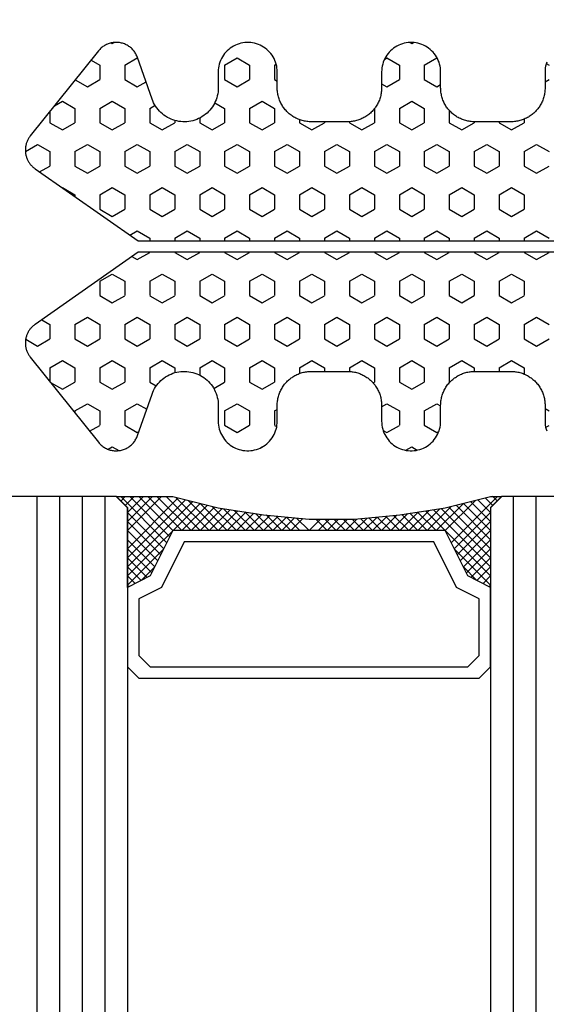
# Model space of a CAD drawing. Extents: x 4615668 to 9294084, y 5325188 to 10688993.
# Tile 165 of 256: x 4635731.56 to 4635733.88, y 5332020.93 to 5332025.27. Entities that reach past the tile are written whole.
import ezdxf
from ezdxf import colors
from ezdxf.entities.mleader import LeaderData, LeaderLine
from ezdxf.math import Vec2, Vec3

# ---------------------------------------------------------------- set-up
doc = ezdxf.new("R2010")
doc.units = 0
doc.header["$MEASUREMENT"] = 0
doc.layers.add('A_wymiary', color=152, linetype='Continuous', lineweight=5)
doc.layers.add('Wymiat 100', color=251, linetype='Continuous', lineweight=5)
doc.layers.add('CrossSectionsGlass', color=7, linetype='Continuous')
doc.layers.add('CrossSectionsProfils', color=7, linetype='Continuous')
doc.styles.get("Standard").update_dxf_attribs({"font": 'txt.shx'})

# ---------------------------------------------------------------- blocks, each defined once
blk = doc.blocks.new('Hatch84418', base_point=(6053.053, 1361.842))
at = {"layer": 'CrossSectionsProfils'}
for p, q in [((6439.985, 1325.296), (6440.057, 1325.421)), ((6440.796, 1325.242), (6440.692, 1325.421)), ((6443.55, 1324.871), (6443.867, 1325.421)), ((6444.82, 1324.871), (6444.503, 1325.421)), ((6447.36, 1324.871), (6447.677, 1325.421)), ((6448.63, 1324.871), (6448.312, 1325.421)), ((6451.17, 1324.871), (6451.487, 1325.421)), ((6452.44, 1324.871), (6452.123, 1325.421)), ((6455.194, 1325.242), (6455.297, 1325.421)), ((6456.02, 1325.27), (6455.933, 1325.421)), ((6443.868, 1324.321), (6443.55, 1324.871)), ((6444.502, 1324.321), (6444.82, 1324.871)), ((6447.678, 1324.321), (6447.36, 1324.871)), ((6448.312, 1324.321), (6448.63, 1324.871)), ((6451.487, 1324.321), (6451.17, 1324.871)), ((6452.123, 1324.321), (6452.44, 1324.871)), ((6442.436, 1324.321), (6442.597, 1324.321)), ((6442.915, 1323.771), (6442.598, 1324.321)), ((6443.867, 1324.321), (6444.502, 1324.321)), ((6445.455, 1323.771), (6445.772, 1324.321)), ((6445.772, 1324.321), (6446.407, 1324.321)), ((6446.725, 1323.771), (6446.408, 1324.321)), ((6447.677, 1324.321), (6447.803, 1324.321)), ((6448.303, 1324.321), (6448.312, 1324.321)), ((6449.265, 1323.771), (6449.583, 1324.321)), ((6449.583, 1324.321), (6450.217, 1324.321)), ((6450.535, 1323.771), (6450.218, 1324.321)), ((6451.487, 1324.321), (6452.123, 1324.321)), ((6453.075, 1323.771), (6453.393, 1324.321)), ((6453.393, 1324.321), (6453.671, 1324.321)), ((6442.597, 1323.221), (6442.915, 1323.771)), ((6445.773, 1323.221), (6445.455, 1323.771)), ((6446.407, 1323.221), (6446.725, 1323.771)), ((6449.583, 1323.221), (6449.265, 1323.771)), ((6450.217, 1323.221), (6450.535, 1323.771)), ((6453.393, 1323.221), (6453.075, 1323.771)), ((6442.553, 1323.221), (6442.597, 1323.221)), ((6443.55, 1322.671), (6443.867, 1323.221)), ((6443.867, 1323.221), (6444.502, 1323.221)), ((6444.82, 1322.671), (6444.502, 1323.221)), ((6445.772, 1323.221), (6446.407, 1323.221)), ((6447.36, 1322.671), (6447.677, 1323.221)), ((6447.677, 1323.221), (6447.803, 1323.221)), ((6448.303, 1323.221), (6448.312, 1323.221)), ((6448.63, 1322.671), (6448.312, 1323.221)), ((6449.583, 1323.221), (6450.217, 1323.221)), ((6451.17, 1322.671), (6451.487, 1323.221)), ((6451.487, 1323.221), (6452.123, 1323.221)), ((6452.44, 1322.671), (6452.123, 1323.221)), ((6453.393, 1323.221), (6453.553, 1323.221)), ((6443.868, 1322.121), (6443.55, 1322.671)), ((6444.502, 1322.121), (6444.82, 1322.671)), ((6447.678, 1322.121), (6447.36, 1322.671)), ((6448.312, 1322.121), (6448.63, 1322.671)), ((6451.488, 1322.121), (6451.17, 1322.671)), ((6452.123, 1322.121), (6452.44, 1322.671)), ((6442.552, 1322.121), (6442.597, 1322.121)), ((6442.915, 1321.571), (6442.598, 1322.121)), ((6443.867, 1322.121), (6444.502, 1322.121)), ((6445.455, 1321.571), (6445.772, 1322.121)), ((6445.772, 1322.121), (6446.407, 1322.121)), ((6446.725, 1321.572), (6446.408, 1322.121)), ((6447.677, 1322.121), (6447.803, 1322.121)), ((6448.303, 1322.121), (6448.312, 1322.121)), ((6449.265, 1321.571), (6449.583, 1322.121)), ((6449.583, 1322.121), (6450.217, 1322.121)), ((6450.535, 1321.571), (6450.217, 1322.121)), ((6451.487, 1322.121), (6452.123, 1322.121)), ((6453.075, 1321.571), (6453.392, 1322.121)), ((6453.393, 1322.121), (6453.554, 1322.121)), ((6442.597, 1321.021), (6442.915, 1321.571)), ((6445.772, 1321.022), (6445.455, 1321.572)), ((6446.407, 1321.021), (6446.725, 1321.571)), ((6449.583, 1321.022), (6449.265, 1321.572)), ((6450.217, 1321.021), (6450.535, 1321.571)), ((6453.393, 1321.022), (6453.075, 1321.572)), ((6454.027, 1321.021), (6454.038, 1321.039)), ((6441.01, 1320.472), (6440.912, 1320.642)), ((6442.05, 1321.021), (6442.597, 1321.021)), ((6443.55, 1320.471), (6443.867, 1321.021)), ((6443.867, 1321.021), (6444.502, 1321.021)), ((6444.82, 1320.472), (6444.502, 1321.022)), ((6445.772, 1321.021), (6446.407, 1321.021)), ((6447.36, 1320.471), (6447.677, 1321.021)), ((6447.677, 1321.021), (6447.803, 1321.021)), ((6448.303, 1321.021), (6448.312, 1321.021)), ((6448.63, 1320.472), (6448.312, 1321.021)), ((6449.583, 1321.021), (6450.217, 1321.021)), ((6451.17, 1320.471), (6451.487, 1321.021)), ((6451.487, 1321.021), (6452.123, 1321.021)), ((6452.44, 1320.472), (6452.123, 1321.021)), ((6453.393, 1321.021), (6454.027, 1321.021)), ((6454.979, 1320.471), (6455.078, 1320.642)), ((6439.74, 1320.471), (6439.753, 1320.495)), ((6440.058, 1319.922), (6439.74, 1320.472)), ((6440.692, 1319.922), (6441.01, 1320.472)), ((6443.868, 1319.922), (6443.55, 1320.472)), ((6444.502, 1319.922), (6444.82, 1320.471)), ((6447.678, 1319.922), (6447.36, 1320.472)), ((6448.312, 1319.922), (6448.63, 1320.471)), ((6451.487, 1319.922), (6451.17, 1320.472)), ((6452.122, 1319.922), (6452.44, 1320.471)), ((6455.297, 1319.922), (6454.98, 1320.472)), ((6455.932, 1319.922), (6456.25, 1320.471)), ((6456.25, 1320.471), (6456.197, 1320.564)), ((6440.057, 1319.922), (6440.692, 1319.922)), ((6441.645, 1319.372), (6441.962, 1319.922)), ((6441.962, 1319.922), (6442.597, 1319.922)), ((6442.915, 1319.372), (6442.598, 1319.922)), ((6443.867, 1319.922), (6444.502, 1319.922)), ((6445.455, 1319.371), (6445.772, 1319.921)), ((6445.772, 1319.922), (6446.407, 1319.922)), ((6446.725, 1319.372), (6446.408, 1319.922)), ((6447.677, 1319.922), (6447.803, 1319.922)), ((6448.303, 1319.922), (6448.312, 1319.922)), ((6449.265, 1319.372), (6449.583, 1319.922)), ((6449.583, 1319.922), (6450.217, 1319.922)), ((6450.535, 1319.372), (6450.218, 1319.922)), ((6451.487, 1319.922), (6452.123, 1319.922)), ((6453.075, 1319.372), (6453.393, 1319.922)), ((6453.393, 1319.922), (6454.027, 1319.922)), ((6454.345, 1319.372), (6454.027, 1319.922)), ((6455.297, 1319.922), (6455.932, 1319.922)), ((6439.056, 1319.286), (6439.105, 1319.372)), ((6439.105, 1319.372), (6439.059, 1319.452)), ((6441.962, 1318.822), (6441.645, 1319.372)), ((6442.597, 1318.822), (6442.915, 1319.372)), ((6445.772, 1318.822), (6445.455, 1319.372)), ((6446.407, 1318.822), (6446.725, 1319.372)), ((6449.583, 1318.822), (6449.265, 1319.372)), ((6450.217, 1318.822), (6450.535, 1319.371)), ((6453.393, 1318.822), (6453.075, 1319.372)), ((6454.027, 1318.822), (6454.345, 1319.372)), ((6456.885, 1319.372), (6457.024, 1319.614)), ((6457.033, 1319.115), (6456.885, 1319.372)), ((6439.74, 1318.272), (6440.058, 1318.822)), ((6440.057, 1318.822), (6440.692, 1318.822)), ((6441.01, 1318.272), (6440.692, 1318.822)), ((6441.962, 1318.822), (6442.597, 1318.822)), ((6443.55, 1318.272), (6443.868, 1318.822)), ((6443.867, 1318.822), (6444.502, 1318.822)), ((6444.82, 1318.272), (6444.503, 1318.822)), ((6445.772, 1318.822), (6446.407, 1318.822)), ((6447.36, 1318.272), (6447.677, 1318.822)), ((6447.677, 1318.822), (6447.803, 1318.822)), ((6448.303, 1318.822), (6448.312, 1318.822)), ((6448.63, 1318.272), (6448.312, 1318.822)), ((6449.583, 1318.822), (6450.217, 1318.822)), ((6451.17, 1318.272), (6451.487, 1318.822)), ((6451.487, 1318.822), (6452.123, 1318.822)), ((6452.44, 1318.272), (6452.123, 1318.822)), ((6453.393, 1318.822), (6454.027, 1318.822)), ((6454.98, 1318.272), (6455.297, 1318.822)), ((6455.297, 1318.822), (6455.932, 1318.822)), ((6456.25, 1318.272), (6455.933, 1318.822)), ((6439.801, 1318.166), (6439.74, 1318.272)), ((6440.877, 1318.042), (6441.01, 1318.272)), ((6443.868, 1317.722), (6443.55, 1318.272)), ((6444.502, 1317.722), (6444.82, 1318.272)), ((6447.678, 1317.722), (6447.36, 1318.272)), ((6448.312, 1317.722), (6448.63, 1318.272)), ((6451.488, 1317.722), (6451.17, 1318.272)), ((6452.123, 1317.722), (6452.44, 1318.272)), ((6455.113, 1318.042), (6454.98, 1318.272)), ((6456.154, 1318.106), (6456.25, 1318.272)), ((6441.978, 1317.722), (6442.597, 1317.722)), ((6442.915, 1317.172), (6442.598, 1317.722)), ((6443.867, 1317.722), (6444.502, 1317.722)), ((6445.455, 1317.172), (6445.772, 1317.722)), ((6445.772, 1317.722), (6446.407, 1317.722)), ((6446.725, 1317.172), (6446.408, 1317.722)), ((6447.677, 1317.722), (6447.803, 1317.722)), ((6448.303, 1317.722), (6448.312, 1317.722)), ((6449.265, 1317.172), (6449.583, 1317.722)), ((6449.583, 1317.722), (6450.217, 1317.722)), ((6450.535, 1317.172), (6450.218, 1317.722)), ((6451.487, 1317.722), (6452.123, 1317.722)), ((6453.075, 1317.172), (6453.392, 1317.722)), ((6453.393, 1317.722), (6454.027, 1317.722)), ((6454.06, 1317.666), (6454.027, 1317.722)), ((6442.598, 1316.622), (6442.915, 1317.172)), ((6445.772, 1316.622), (6445.455, 1317.172)), ((6446.407, 1316.622), (6446.725, 1317.172)), ((6449.583, 1316.622), (6449.265, 1317.172)), ((6450.217, 1316.622), (6450.535, 1317.172)), ((6453.393, 1316.622), (6453.075, 1317.172)), ((6442.55, 1316.622), (6442.597, 1316.622)), ((6443.55, 1316.072), (6443.867, 1316.622)), ((6443.867, 1316.622), (6444.502, 1316.622)), ((6444.82, 1316.072), (6444.503, 1316.622)), ((6445.772, 1316.622), (6446.407, 1316.622)), ((6447.36, 1316.072), (6447.677, 1316.622)), ((6447.677, 1316.622), (6447.803, 1316.622)), ((6448.303, 1316.622), (6448.312, 1316.622)), ((6448.63, 1316.072), (6448.312, 1316.622)), ((6449.583, 1316.622), (6450.217, 1316.622)), ((6451.17, 1316.072), (6451.487, 1316.622)), ((6451.487, 1316.622), (6452.123, 1316.622)), ((6452.44, 1316.072), (6452.123, 1316.622)), ((6453.393, 1316.622), (6453.556, 1316.622)), ((6443.868, 1315.522), (6443.55, 1316.072)), ((6444.502, 1315.522), (6444.82, 1316.072)), ((6447.678, 1315.522), (6447.36, 1316.072)), ((6448.312, 1315.522), (6448.63, 1316.072)), ((6451.488, 1315.522), (6451.17, 1316.072)), ((6452.122, 1315.522), (6452.44, 1316.072)), ((6442.553, 1315.522), (6442.597, 1315.522)), ((6442.915, 1314.972), (6442.598, 1315.522)), ((6443.867, 1315.522), (6444.502, 1315.522)), ((6445.455, 1314.972), (6445.772, 1315.522)), ((6445.772, 1315.522), (6446.407, 1315.522)), ((6446.725, 1314.972), (6446.408, 1315.522)), ((6447.677, 1315.522), (6447.803, 1315.522)), ((6448.303, 1315.522), (6448.312, 1315.522)), ((6449.265, 1314.972), (6449.583, 1315.522)), ((6449.583, 1315.522), (6450.217, 1315.522)), ((6450.535, 1314.972), (6450.218, 1315.522)), ((6451.487, 1315.522), (6452.123, 1315.522)), ((6453.075, 1314.972), (6453.393, 1315.522)), ((6453.393, 1315.522), (6453.553, 1315.522)), ((6442.597, 1314.422), (6442.915, 1314.972)), ((6445.772, 1314.422), (6445.455, 1314.972)), ((6446.407, 1314.422), (6446.725, 1314.972)), ((6449.583, 1314.422), (6449.265, 1314.972)), ((6450.217, 1314.422), (6450.535, 1314.972)), ((6453.393, 1314.422), (6453.075, 1314.972)), ((6442.46, 1314.422), (6442.597, 1314.422)), ((6443.55, 1313.872), (6443.868, 1314.422)), ((6443.867, 1314.422), (6444.502, 1314.422)), ((6444.82, 1313.873), (6444.502, 1314.422)), ((6445.772, 1314.422), (6446.407, 1314.422)), ((6447.36, 1313.872), (6447.677, 1314.422)), ((6447.677, 1314.422), (6447.803, 1314.422)), ((6448.303, 1314.422), (6448.312, 1314.422)), ((6448.63, 1313.873), (6448.312, 1314.423)), ((6449.583, 1314.422), (6450.217, 1314.422)), ((6451.17, 1313.872), (6451.487, 1314.422)), ((6451.487, 1314.422), (6452.123, 1314.422)), ((6452.44, 1313.872), (6452.123, 1314.422)), ((6453.393, 1314.422), (6453.646, 1314.422)), ((6443.868, 1313.323), (6443.55, 1313.872)), ((6444.502, 1313.322), (6444.82, 1313.872)), ((6447.678, 1313.323), (6447.36, 1313.872)), ((6448.312, 1313.322), (6448.63, 1313.872)), ((6451.488, 1313.323), (6451.17, 1313.873)), ((6452.123, 1313.322), (6452.44, 1313.872)), ((6440.058, 1313.323), (6440.015, 1313.397)), ((6440.057, 1313.322), (6440.692, 1313.322)), ((6440.692, 1313.323), (6440.761, 1313.442)), ((6441.645, 1312.772), (6441.962, 1313.322)), ((6441.962, 1313.322), (6442.597, 1313.322)), ((6442.915, 1312.773), (6442.598, 1313.323)), ((6443.867, 1313.322), (6444.502, 1313.322)), ((6445.455, 1312.773), (6445.772, 1313.323)), ((6445.772, 1313.322), (6446.407, 1313.322)), ((6446.725, 1312.773), (6446.408, 1313.323)), ((6447.677, 1313.322), (6447.803, 1313.322)), ((6448.303, 1313.322), (6448.312, 1313.322)), ((6449.265, 1312.772), (6449.583, 1313.322)), ((6449.583, 1313.322), (6450.217, 1313.322)), ((6450.535, 1312.773), (6450.218, 1313.323)), ((6451.487, 1313.322), (6452.123, 1313.322)), ((6453.075, 1312.772), (6453.393, 1313.322)), ((6453.393, 1313.322), (6454.027, 1313.322)), ((6454.345, 1312.773), (6454.028, 1313.323)), ((6455.297, 1313.323), (6455.229, 1313.442)), ((6455.297, 1313.322), (6455.932, 1313.322)), ((6455.933, 1313.322), (6455.989, 1313.42)), ((6441.962, 1312.223), (6441.645, 1312.773)), ((6442.598, 1312.222), (6442.915, 1312.772)), ((6445.772, 1312.223), (6445.455, 1312.773)), ((6446.407, 1312.222), (6446.725, 1312.772)), ((6449.583, 1312.223), (6449.265, 1312.773)), ((6450.217, 1312.222), (6450.535, 1312.772)), ((6453.393, 1312.223), (6453.075, 1312.773)), ((6454.027, 1312.223), (6454.345, 1312.773)), ((6456.885, 1312.772), (6456.887, 1312.777)), ((6456.926, 1312.702), (6456.886, 1312.771)), ((6439.74, 1311.673), (6440.058, 1312.223)), ((6440.057, 1312.223), (6440.692, 1312.223)), ((6441.01, 1311.673), (6440.692, 1312.223)), ((6441.962, 1312.223), (6442.597, 1312.223)), ((6443.55, 1311.673), (6443.867, 1312.223)), ((6443.867, 1312.223), (6444.502, 1312.223)), ((6444.82, 1311.673), (6444.502, 1312.223)), ((6445.772, 1312.223), (6446.407, 1312.223)), ((6447.36, 1311.673), (6447.677, 1312.223)), ((6447.677, 1312.223), (6447.803, 1312.223)), ((6448.303, 1312.223), (6448.312, 1312.223)), ((6448.63, 1311.673), (6448.312, 1312.223)), ((6449.583, 1312.223), (6450.217, 1312.223)), ((6451.17, 1311.673), (6451.487, 1312.223)), ((6451.487, 1312.223), (6452.123, 1312.223)), ((6452.44, 1311.673), (6452.123, 1312.223)), ((6453.393, 1312.223), (6454.027, 1312.223)), ((6454.98, 1311.672), (6455.297, 1312.222)), ((6455.297, 1312.223), (6455.932, 1312.223)), ((6456.25, 1311.673), (6455.932, 1312.223)), ((6440.058, 1311.123), (6439.74, 1311.673)), ((6440.692, 1311.123), (6441.01, 1311.672)), ((6443.868, 1311.123), (6443.55, 1311.673)), ((6444.502, 1311.123), (6444.82, 1311.673)), ((6447.678, 1311.123), (6447.36, 1311.673)), ((6448.312, 1311.123), (6448.63, 1311.673)), ((6451.488, 1311.123), (6451.17, 1311.673)), ((6452.123, 1311.123), (6452.44, 1311.672)), ((6455.298, 1311.123), (6454.98, 1311.673)), ((6455.932, 1311.123), (6456.25, 1311.673)), ((6440.057, 1311.123), (6440.692, 1311.123)), ((6441.712, 1310.689), (6441.962, 1311.123)), ((6441.962, 1311.123), (6442.597, 1311.123)), ((6442.915, 1310.573), (6442.598, 1311.123)), ((6443.867, 1311.123), (6444.502, 1311.123)), ((6445.455, 1310.573), (6445.772, 1311.123)), ((6445.772, 1311.123), (6446.407, 1311.123)), ((6446.725, 1310.573), (6446.408, 1311.123)), ((6447.677, 1311.123), (6447.803, 1311.123)), ((6448.303, 1311.123), (6448.312, 1311.123)), ((6449.265, 1310.573), (6449.583, 1311.123)), ((6449.583, 1311.123), (6450.217, 1311.123)), ((6450.535, 1310.573), (6450.218, 1311.123)), ((6451.487, 1311.123), (6452.123, 1311.123)), ((6453.075, 1310.573), (6453.393, 1311.123)), ((6453.393, 1311.123), (6454.027, 1311.123)), ((6454.306, 1310.641), (6454.028, 1311.123)), ((6455.297, 1311.123), (6455.932, 1311.123)), ((6442.597, 1310.023), (6442.915, 1310.573)), ((6445.772, 1310.023), (6445.455, 1310.573)), ((6446.407, 1310.023), (6446.725, 1310.573)), ((6449.583, 1310.023), (6449.265, 1310.573)), ((6450.217, 1310.023), (6450.535, 1310.573)), ((6453.393, 1310.023), (6453.075, 1310.573)), ((6442.39, 1310.023), (6442.597, 1310.023)), ((6443.55, 1309.473), (6443.867, 1310.023)), ((6443.867, 1310.023), (6444.502, 1310.023)), ((6444.82, 1309.473), (6444.502, 1310.023)), ((6445.772, 1310.023), (6446.407, 1310.023)), ((6447.36, 1309.473), (6447.677, 1310.023)), ((6447.677, 1310.023), (6447.803, 1310.023)), ((6448.303, 1310.023), (6448.312, 1310.023)), ((6448.63, 1309.473), (6448.312, 1310.023)), ((6449.583, 1310.023), (6450.217, 1310.023)), ((6451.17, 1309.473), (6451.487, 1310.023)), ((6451.487, 1310.023), (6452.123, 1310.023)), ((6452.44, 1309.473), (6452.123, 1310.023)), ((6453.393, 1310.023), (6453.717, 1310.023)), ((6443.868, 1308.923), (6443.55, 1309.473)), ((6444.502, 1308.923), (6444.82, 1309.473)), ((6447.678, 1308.923), (6447.36, 1309.473)), ((6448.312, 1308.923), (6448.63, 1309.473)), ((6451.488, 1308.923), (6451.17, 1309.473)), ((6452.123, 1308.923), (6452.44, 1309.473)), ((6442.493, 1308.923), (6442.597, 1308.923)), ((6442.915, 1308.373), (6442.597, 1308.923)), ((6443.867, 1308.923), (6444.502, 1308.923)), ((6445.455, 1308.373), (6445.772, 1308.923)), ((6445.772, 1308.923), (6446.407, 1308.923)), ((6446.725, 1308.373), (6446.408, 1308.923)), ((6447.677, 1308.923), (6447.803, 1308.923)), ((6448.303, 1308.923), (6448.312, 1308.923)), ((6449.265, 1308.373), (6449.583, 1308.923)), ((6449.583, 1308.923), (6450.217, 1308.923)), ((6450.535, 1308.373), (6450.218, 1308.923)), ((6451.487, 1308.923), (6452.123, 1308.923)), ((6453.075, 1308.373), (6453.393, 1308.923)), ((6453.393, 1308.923), (6453.613, 1308.923)), ((6441.963, 1307.823), (6441.828, 1308.057)), ((6442.597, 1307.823), (6442.915, 1308.373)), ((6445.772, 1307.823), (6445.455, 1308.373)), ((6446.408, 1307.823), (6446.725, 1308.373)), ((6449.583, 1307.823), (6449.265, 1308.373)), ((6450.218, 1307.823), (6450.535, 1308.373)), ((6453.393, 1307.823), (6453.075, 1308.373)), ((6454.027, 1307.823), (6454.194, 1308.112)), ((6441.01, 1307.273), (6440.788, 1307.659)), ((6441.962, 1307.823), (6442.597, 1307.823)), ((6443.55, 1307.273), (6443.868, 1307.823)), ((6443.867, 1307.823), (6444.502, 1307.823)), ((6444.82, 1307.273), (6444.502, 1307.823)), ((6445.772, 1307.823), (6446.407, 1307.823)), ((6447.36, 1307.273), (6447.677, 1307.823)), ((6447.677, 1307.823), (6447.803, 1307.823)), ((6448.303, 1307.823), (6448.312, 1307.823)), ((6448.63, 1307.273), (6448.312, 1307.823)), ((6449.583, 1307.823), (6450.217, 1307.823)), ((6451.17, 1307.273), (6451.487, 1307.823)), ((6451.487, 1307.823), (6452.123, 1307.823)), ((6452.44, 1307.274), (6452.123, 1307.823)), ((6453.393, 1307.823), (6454.027, 1307.823)), ((6454.98, 1307.273), (6455.222, 1307.693)), ((6439.74, 1307.273), (6439.753, 1307.296)), ((6440.058, 1306.724), (6439.74, 1307.273)), ((6440.692, 1306.723), (6441.01, 1307.273)), ((6443.868, 1306.724), (6443.55, 1307.273)), ((6444.502, 1306.723), (6444.82, 1307.273)), ((6447.548, 1306.947), (6447.36, 1307.273)), ((6448.494, 1307.038), (6448.63, 1307.273)), ((6451.488, 1306.723), (6451.17, 1307.273)), ((6452.123, 1306.723), (6452.44, 1307.273)), ((6455.298, 1306.723), (6454.98, 1307.273)), ((6455.932, 1306.723), (6456.25, 1307.273)), ((6456.25, 1307.273), (6456.208, 1307.347)), ((6440.057, 1306.723), (6440.692, 1306.723)), ((6441.645, 1306.173), (6441.962, 1306.723)), ((6441.962, 1306.723), (6442.597, 1306.723)), ((6442.915, 1306.173), (6442.598, 1306.723)), ((6443.867, 1306.723), (6444.502, 1306.723)), ((6445.455, 1306.173), (6445.772, 1306.723)), ((6445.772, 1306.723), (6446.407, 1306.723)), ((6446.725, 1306.174), (6446.408, 1306.724)), ((6449.265, 1306.173), (6449.583, 1306.723)), ((6449.583, 1306.723), (6450.217, 1306.723)), ((6450.535, 1306.174), (6450.218, 1306.724)), ((6451.487, 1306.723), (6452.123, 1306.723)), ((6453.075, 1306.173), (6453.392, 1306.724)), ((6453.393, 1306.723), (6454.027, 1306.723)), ((6454.345, 1306.174), (6454.028, 1306.724)), ((6455.297, 1306.723), (6455.932, 1306.723)), ((6456.885, 1306.173), (6457.046, 1306.454)), ((6439.105, 1306.174), (6439.057, 1306.256)), ((6439.077, 1306.126), (6439.104, 1306.173)), ((6441.963, 1305.624), (6441.645, 1306.174)), ((6442.598, 1305.623), (6442.915, 1306.173)), ((6445.772, 1305.624), (6445.455, 1306.173)), ((6446.407, 1305.623), (6446.725, 1306.173)), ((6449.583, 1305.624), (6449.265, 1306.174)), ((6450.217, 1305.624), (6450.535, 1306.173)), ((6453.393, 1305.624), (6453.075, 1306.174)), ((6454.027, 1305.624), (6454.345, 1306.173)), ((6456.99, 1305.992), (6456.885, 1306.173)), ((6439.834, 1305.237), (6440.058, 1305.623)), ((6440.057, 1305.623), (6440.692, 1305.623)), ((6441.01, 1305.074), (6440.693, 1305.624)), ((6441.962, 1305.623), (6442.597, 1305.623)), ((6443.55, 1305.073), (6443.868, 1305.623)), ((6443.867, 1305.623), (6444.502, 1305.623)), ((6444.82, 1305.074), (6444.502, 1305.624)), ((6445.772, 1305.623), (6446.407, 1305.623)), ((6449.583, 1305.623), (6450.217, 1305.623)), ((6451.17, 1305.073), (6451.487, 1305.623)), ((6451.487, 1305.623), (6452.123, 1305.623)), ((6452.44, 1305.074), (6452.123, 1305.624)), ((6453.393, 1305.623), (6454.027, 1305.623)), ((6454.98, 1305.074), (6455.297, 1305.624)), ((6455.297, 1305.623), (6455.932, 1305.623)), ((6456.193, 1305.173), (6455.933, 1305.624)), ((6440.703, 1304.542), (6441.01, 1305.074)), ((6443.868, 1304.524), (6443.55, 1305.074)), ((6444.502, 1304.524), (6444.82, 1305.073)), ((6451.488, 1304.524), (6451.17, 1305.074)), ((6452.122, 1304.524), (6452.439, 1305.074)), ((6455.298, 1304.524), (6454.98, 1305.074)), ((6441.645, 1303.974), (6441.962, 1304.523)), ((6441.962, 1304.524), (6442.597, 1304.524)), ((6442.915, 1303.974), (6442.598, 1304.524)), ((6443.867, 1304.524), (6444.502, 1304.524)), ((6445.455, 1303.974), (6445.772, 1304.523)), ((6445.772, 1304.524), (6445.852, 1304.524)), ((6451.487, 1304.524), (6452.123, 1304.524)), ((6453.075, 1303.974), (6453.392, 1304.524)), ((6453.393, 1304.524), (6454.027, 1304.524)), ((6454.345, 1303.974), (6454.028, 1304.524)), ((6455.297, 1304.524), (6455.381, 1304.524)), ((6441.845, 1303.628), (6441.645, 1303.974)), ((6442.598, 1303.424), (6442.915, 1303.974)), ((6445.46, 1303.965), (6445.455, 1303.974)), ((6453.393, 1303.424), (6453.075, 1303.974)), ((6454.045, 1303.455), (6454.345, 1303.974)), ((6442.1, 1303.424), (6442.597, 1303.424)), ((6443.55, 1302.874), (6443.868, 1303.424)), ((6443.867, 1303.424), (6444.502, 1303.424)), ((6444.764, 1302.971), (6444.502, 1303.424)), ((6451.278, 1303.062), (6451.487, 1303.424)), ((6451.487, 1303.424), (6452.123, 1303.424)), ((6452.44, 1302.874), (6452.123, 1303.424)), ((6453.393, 1303.424), (6454.006, 1303.424)), ((6443.856, 1302.344), (6443.55, 1302.874)), ((6452.141, 1302.356), (6452.44, 1302.874))]:
    blk.add_line(p, q, dxfattribs=at)
blk = doc.blocks.new('121040', base_point=(6448.053, 1341.842))
at = {"layer": 'CrossSectionsProfils', "flags": 128}
for points in [[(6444.623, 1302.768), (6447.803, 1307.311), (6447.803, 1330.34)], [(6448.303, 1330.34), (6448.303, 1307.311), (6451.484, 1302.768), (6451.505, 1302.74), (6451.526, 1302.713), (6451.548, 1302.686), (6451.572, 1302.66), (6451.596, 1302.635), (6451.621, 1302.611), (6451.646, 1302.588), (6451.673, 1302.565), (6451.701, 1302.544), (6451.729, 1302.523), (6451.758, 1302.504), (6451.787, 1302.485), (6451.817, 1302.468), (6451.848, 1302.452), (6451.879, 1302.436), (6451.911, 1302.422), (6451.943, 1302.409), (6451.976, 1302.397), (6452.009, 1302.386), (6452.042, 1302.377), (6452.076, 1302.368), (6452.11, 1302.361), (6452.144, 1302.355), (6452.179, 1302.35), (6452.213, 1302.346), (6452.248, 1302.343), (6452.283, 1302.342), (6452.317, 1302.342), (6452.352, 1302.343), (6452.387, 1302.345), (6452.421, 1302.349), (6452.456, 1302.354), (6452.49, 1302.359), (6452.524, 1302.366), (6452.558, 1302.375), (6452.591, 1302.384), (6452.625, 1302.395), (6452.657, 1302.406), (6452.689, 1302.419), (6452.722, 1302.433), (6452.753, 1302.448), (6452.784, 1302.465), (6452.814, 1302.482), (6452.843, 1302.5), (6452.873, 1302.519), (6452.9, 1302.54), (6452.928, 1302.561), (6452.928, 1302.561), (6456.678, 1305.561), (6456.713, 1305.59), (6456.746, 1305.621), (6456.778, 1305.653), (6456.809, 1305.686), (6456.837, 1305.721), (6456.865, 1305.757), (6456.891, 1305.795), (6456.915, 1305.833), (6456.937, 1305.873), (6456.957, 1305.913), (6456.976, 1305.955), (6456.992, 1305.997), (6457.007, 1306.04), (6457.02, 1306.083), (6457.03, 1306.127), (6457.039, 1306.172), (6457.045, 1306.216), (6457.05, 1306.261), (6457.053, 1306.307), (6457.053, 1306.352), (6457.052, 1306.397), (6457.048, 1306.442), (6457.043, 1306.487), (6457.035, 1306.532), (6457.025, 1306.576), (6457.014, 1306.62), (6457, 1306.663), (6456.985, 1306.706), (6456.967, 1306.748), (6456.948, 1306.789), (6456.927, 1306.829), (6456.904, 1306.868), (6456.879, 1306.906), (6456.853, 1306.943), (6456.825, 1306.978), (6456.795, 1307.012), (6456.764, 1307.045), (6456.731, 1307.077), (6456.697, 1307.107), (6456.662, 1307.135), (6456.625, 1307.162), (6456.588, 1307.187), (6456.549, 1307.21), (6456.509, 1307.232), (6456.468, 1307.252), (6456.427, 1307.27), (6456.384, 1307.286), (6456.384, 1307.286), (6454.557, 1307.926), (6454.474, 1307.958), (6454.392, 1307.995), (6454.313, 1308.037), (6454.236, 1308.084), (6454.163, 1308.135), (6454.092, 1308.19), (6454.025, 1308.249), (6453.962, 1308.313), (6453.903, 1308.38), (6453.848, 1308.45), (6453.796, 1308.523), (6453.75, 1308.6), (6453.708, 1308.679), (6453.671, 1308.76), (6453.639, 1308.844), (6453.611, 1308.929), (6453.589, 1309.016), (6453.572, 1309.104), (6453.561, 1309.192), (6453.555, 1309.282), (6453.554, 1309.371), (6453.558, 1309.46), (6453.568, 1309.549), (6453.583, 1309.638), (6453.603, 1309.725), (6453.628, 1309.811), (6453.659, 1309.895), (6453.694, 1309.977), (6453.735, 1310.057), (6453.78, 1310.134), (6453.829, 1310.209), (6453.883, 1310.28), (6453.941, 1310.348), (6454.003, 1310.413), (6454.069, 1310.474), (6454.138, 1310.53), (6454.21, 1310.583), (6454.286, 1310.631), (6454.364, 1310.674), (6454.445, 1310.713), (6454.528, 1310.747), (6454.612, 1310.776), (6454.699, 1310.799), (6454.786, 1310.818), (6454.875, 1310.831), (6454.964, 1310.839), (6455.053, 1310.842), (6455.053, 1310.842), (6455.753, 1310.842), (6455.84, 1310.845), (6455.927, 1310.853), (6456.012, 1310.868), (6456.097, 1310.888), (6456.18, 1310.914), (6456.261, 1310.945), (6456.34, 1310.982), (6456.416, 1311.023), (6456.489, 1311.07), (6456.559, 1311.122), (6456.625, 1311.178), (6456.688, 1311.238), (6456.746, 1311.302), (6456.8, 1311.371), (6456.849, 1311.442), (6456.894, 1311.517), (6456.933, 1311.595), (6456.967, 1311.675), (6456.995, 1311.757), (6457.018, 1311.84), (6457.035, 1311.926), (6457.047, 1312.012), (6457.053, 1312.098), (6457.053, 1312.185), (6457.047, 1312.272), (6457.035, 1312.358), (6457.018, 1312.443), (6456.995, 1312.527), (6456.967, 1312.609), (6456.933, 1312.689), (6456.894, 1312.767), (6456.849, 1312.841), (6456.8, 1312.913), (6456.746, 1312.981), (6456.688, 1313.046), (6456.625, 1313.106), (6456.559, 1313.162), (6456.489, 1313.214), (6456.416, 1313.26), (6456.34, 1313.302), (6456.261, 1313.339), (6456.18, 1313.37), (6456.097, 1313.396), (6456.012, 1313.416), (6455.927, 1313.43), (6455.84, 1313.439), (6455.753, 1313.442), (6455.753, 1313.442), (6455.053, 1313.442), (6455.003, 1313.443), (6454.953, 1313.445), (6454.903, 1313.449), (6454.854, 1313.455), (6454.804, 1313.463), (6454.755, 1313.472), (6454.706, 1313.483), (6454.657, 1313.495), (6454.609, 1313.509), (6454.562, 1313.525), (6454.514, 1313.542), (6454.468, 1313.561), (6454.422, 1313.581), (6454.377, 1313.603), (6454.333, 1313.626), (6454.289, 1313.651), (6454.246, 1313.677), (6454.205, 1313.705), (6454.164, 1313.734), (6454.124, 1313.765), (6454.085, 1313.796), (6454.047, 1313.829), (6454.011, 1313.864), (6453.975, 1313.899), (6453.941, 1313.936), (6453.908, 1313.973), (6453.876, 1314.012), (6453.846, 1314.052), (6453.817, 1314.093), (6453.789, 1314.135), (6453.763, 1314.177), (6453.738, 1314.221), (6453.715, 1314.265), (6453.693, 1314.31), (6453.672, 1314.356), (6453.654, 1314.403), (6453.636, 1314.45), (6453.621, 1314.497), (6453.607, 1314.546), (6453.594, 1314.594), (6453.583, 1314.643), (6453.574, 1314.692), (6453.567, 1314.742), (6453.561, 1314.792), (6453.557, 1314.842), (6453.554, 1314.892), (6453.553, 1314.942), (6453.553, 1314.942), (6453.553, 1316.542), (6453.554, 1316.592), (6453.557, 1316.642), (6453.561, 1316.692), (6453.567, 1316.742), (6453.574, 1316.791), (6453.583, 1316.841), (6453.594, 1316.89), (6453.607, 1316.938), (6453.621, 1316.986), (6453.636, 1317.034), (6453.654, 1317.081), (6453.672, 1317.127), (6453.693, 1317.173), (6453.715, 1317.218), (6453.738, 1317.263), (6453.763, 1317.306), (6453.789, 1317.349), (6453.817, 1317.391), (6453.846, 1317.432), (6453.876, 1317.471), (6453.908, 1317.51), (6453.941, 1317.548), (6453.975, 1317.585), (6454.011, 1317.62), (6454.047, 1317.654), (6454.085, 1317.687), (6454.124, 1317.719), (6454.164, 1317.749), (6454.205, 1317.778), (6454.246, 1317.806), (6454.289, 1317.832), (6454.333, 1317.857), (6454.377, 1317.881), (6454.422, 1317.902), (6454.468, 1317.923), (6454.514, 1317.942), (6454.562, 1317.959), (6454.609, 1317.974), (6454.657, 1317.989), (6454.706, 1318.001), (6454.755, 1318.012), (6454.804, 1318.021), (6454.854, 1318.028), (6454.903, 1318.034), (6454.953, 1318.038), (6455.003, 1318.041), (6455.053, 1318.042), (6455.053, 1318.042), (6455.753, 1318.042), (6455.84, 1318.045), (6455.927, 1318.053), (6456.012, 1318.068), (6456.097, 1318.088), (6456.18, 1318.114), (6456.261, 1318.145), (6456.34, 1318.182), (6456.416, 1318.223), (6456.489, 1318.27), (6456.559, 1318.322), (6456.625, 1318.378), (6456.688, 1318.438), (6456.746, 1318.502), (6456.8, 1318.571), (6456.849, 1318.642), (6456.894, 1318.717), (6456.933, 1318.795), (6456.967, 1318.875), (6456.995, 1318.957), (6457.018, 1319.04), (6457.035, 1319.126), (6457.047, 1319.212), (6457.053, 1319.298), (6457.053, 1319.385), (6457.047, 1319.472), (6457.035, 1319.558), (6457.018, 1319.643), (6456.995, 1319.727), (6456.967, 1319.809), (6456.933, 1319.889), (6456.894, 1319.967), (6456.849, 1320.041), (6456.8, 1320.113), (6456.746, 1320.181), (6456.688, 1320.246), (6456.625, 1320.306), (6456.559, 1320.362), (6456.489, 1320.414), (6456.416, 1320.46), (6456.34, 1320.502), (6456.261, 1320.539), (6456.18, 1320.57), (6456.097, 1320.596), (6456.012, 1320.616), (6455.927, 1320.63), (6455.84, 1320.639), (6455.753, 1320.642), (6455.753, 1320.642), (6455.053, 1320.642), (6455.003, 1320.643), (6454.953, 1320.645), (6454.903, 1320.649), (6454.854, 1320.655), (6454.804, 1320.663), (6454.755, 1320.672), (6454.706, 1320.683), (6454.657, 1320.695), (6454.609, 1320.709), (6454.562, 1320.725), (6454.514, 1320.742), (6454.468, 1320.761), (6454.422, 1320.781), (6454.377, 1320.803), (6454.333, 1320.826), (6454.289, 1320.851), (6454.246, 1320.877), (6454.205, 1320.905), (6454.164, 1320.934), (6454.124, 1320.965), (6454.085, 1320.996), (6454.047, 1321.029), (6454.011, 1321.064), (6453.975, 1321.099), (6453.941, 1321.136), (6453.908, 1321.173), (6453.876, 1321.212), (6453.846, 1321.252), (6453.817, 1321.293), (6453.789, 1321.335), (6453.763, 1321.377), (6453.738, 1321.421), (6453.715, 1321.465), (6453.693, 1321.51), (6453.672, 1321.556), (6453.654, 1321.603), (6453.636, 1321.65), (6453.621, 1321.697), (6453.607, 1321.745), (6453.594, 1321.794), (6453.583, 1321.843), (6453.574, 1321.892), (6453.567, 1321.942), (6453.561, 1321.992), (6453.557, 1322.042), (6453.554, 1322.092), (6453.553, 1322.142), (6453.553, 1322.142), (6453.553, 1323.742), (6453.554, 1323.792), (6453.557, 1323.842), (6453.561, 1323.892), (6453.567, 1323.942), (6453.574, 1323.991), (6453.583, 1324.041), (6453.594, 1324.09), (6453.607, 1324.138), (6453.621, 1324.186), (6453.636, 1324.234), (6453.654, 1324.281), (6453.672, 1324.327), (6453.693, 1324.373), (6453.715, 1324.418), (6453.738, 1324.463), (6453.763, 1324.506), (6453.789, 1324.549), (6453.817, 1324.591), (6453.846, 1324.632), (6453.876, 1324.671), (6453.908, 1324.71), (6453.941, 1324.748), (6453.975, 1324.785), (6454.011, 1324.82), (6454.047, 1324.854), (6454.085, 1324.887), (6454.124, 1324.919), (6454.164, 1324.949), (6454.205, 1324.979), (6454.246, 1325.006), (6454.289, 1325.032), (6454.333, 1325.057), (6454.377, 1325.081), (6454.422, 1325.102), (6454.468, 1325.123), (6454.514, 1325.142), (6454.562, 1325.159), (6454.609, 1325.174), (6454.657, 1325.188), (6454.706, 1325.201), (6454.755, 1325.212), (6454.804, 1325.221), (6454.854, 1325.228), (6454.903, 1325.234), (6454.953, 1325.238), (6455.003, 1325.241), (6455.053, 1325.242), (6455.053, 1325.242), (6455.753, 1325.242), (6455.84, 1325.245), (6455.927, 1325.253), (6456.012, 1325.268), (6456.097, 1325.288), (6456.18, 1325.314)], [(6439.927, 1325.314), (6440.01, 1325.288), (6440.095, 1325.268), (6440.18, 1325.253), (6440.267, 1325.245), (6440.354, 1325.242), (6440.354, 1325.242), (6441.053, 1325.242), (6441.104, 1325.241), (6441.154, 1325.238), (6441.204, 1325.234), (6441.253, 1325.228), (6441.303, 1325.221), (6441.352, 1325.212), (6441.401, 1325.201), (6441.45, 1325.188), (6441.498, 1325.174), (6441.545, 1325.159), (6441.593, 1325.142), (6441.639, 1325.123), (6441.685, 1325.102), (6441.73, 1325.081), (6441.774, 1325.057), (6441.818, 1325.032), (6441.86, 1325.006), (6441.902, 1324.979), (6441.943, 1324.949), (6441.983, 1324.919), (6442.022, 1324.887), (6442.06, 1324.854), (6442.096, 1324.82), (6442.132, 1324.785), (6442.166, 1324.748), (6442.199, 1324.71), (6442.23, 1324.671), (6442.261, 1324.632), (6442.29, 1324.591), (6442.318, 1324.549), (6442.344, 1324.506), (6442.369, 1324.463), (6442.392, 1324.418), (6442.414, 1324.373), (6442.435, 1324.327), (6442.453, 1324.281), (6442.47, 1324.234), (6442.486, 1324.186), (6442.5, 1324.138), (6442.513, 1324.09), (6442.523, 1324.041), (6442.533, 1323.991), (6442.54, 1323.942), (6442.546, 1323.892), (6442.55, 1323.842), (6442.553, 1323.792), (6442.553, 1323.742), (6442.553, 1323.742), (6442.553, 1322.142), (6442.553, 1322.092), (6442.55, 1322.042), (6442.546, 1321.992), (6442.54, 1321.942), (6442.533, 1321.892), (6442.523, 1321.843), (6442.513, 1321.794), (6442.5, 1321.745), (6442.486, 1321.697), (6442.47, 1321.65), (6442.453, 1321.603), (6442.435, 1321.556), (6442.414, 1321.51), (6442.392, 1321.465), (6442.369, 1321.421), (6442.344, 1321.377), (6442.318, 1321.335), (6442.29, 1321.293), (6442.261, 1321.252), (6442.23, 1321.212), (6442.199, 1321.173), (6442.166, 1321.136), (6442.132, 1321.099), (6442.096, 1321.064), (6442.06, 1321.029), (6442.022, 1320.996), (6441.983, 1320.965), (6441.943, 1320.934), (6441.902, 1320.905), (6441.86, 1320.877), (6441.818, 1320.851), (6441.774, 1320.826), (6441.73, 1320.803), (6441.685, 1320.781), (6441.639, 1320.761), (6441.593, 1320.742), (6441.545, 1320.725), (6441.498, 1320.709), (6441.45, 1320.695), (6441.401, 1320.683), (6441.352, 1320.672), (6441.303, 1320.663), (6441.253, 1320.655), (6441.204, 1320.649), (6441.154, 1320.645), (6441.104, 1320.643), (6441.053, 1320.642), (6441.053, 1320.642), (6440.354, 1320.642), (6440.267, 1320.639), (6440.18, 1320.63), (6440.095, 1320.616), (6440.01, 1320.596), (6439.927, 1320.57), (6439.846, 1320.539), (6439.767, 1320.502), (6439.691, 1320.46), (6439.618, 1320.414), (6439.548, 1320.362), (6439.481, 1320.306), (6439.419, 1320.246), (6439.361, 1320.181), (6439.307, 1320.113), (6439.258, 1320.041), (6439.213, 1319.967), (6439.174, 1319.889), (6439.14, 1319.809), (6439.112, 1319.727), (6439.089, 1319.643), (6439.072, 1319.558), (6439.06, 1319.472), (6439.054, 1319.385), (6439.054, 1319.298), (6439.06, 1319.212), (6439.072, 1319.126), (6439.089, 1319.04), (6439.112, 1318.957), (6439.14, 1318.875), (6439.174, 1318.795), (6439.213, 1318.717), (6439.258, 1318.642), (6439.307, 1318.571), (6439.361, 1318.502), (6439.419, 1318.438), (6439.481, 1318.378), (6439.548, 1318.322), (6439.618, 1318.27), (6439.691, 1318.223), (6439.767, 1318.182), (6439.846, 1318.145), (6439.927, 1318.114), (6440.01, 1318.088), (6440.095, 1318.068), (6440.18, 1318.053), (6440.267, 1318.045), (6440.354, 1318.042), (6440.354, 1318.042), (6441.053, 1318.042), (6441.104, 1318.041), (6441.154, 1318.038), (6441.204, 1318.034), (6441.253, 1318.028), (6441.303, 1318.021), (6441.352, 1318.012), (6441.401, 1318.001), (6441.45, 1317.989), (6441.498, 1317.974), (6441.545, 1317.959), (6441.593, 1317.942), (6441.639, 1317.923), (6441.685, 1317.902), (6441.73, 1317.881), (6441.774, 1317.857), (6441.818, 1317.832), (6441.86, 1317.806), (6441.902, 1317.778), (6441.943, 1317.749), (6441.983, 1317.719), (6442.022, 1317.687), (6442.06, 1317.654), (6442.096, 1317.62), (6442.132, 1317.585), (6442.166, 1317.548), (6442.199, 1317.51), (6442.23, 1317.471), (6442.261, 1317.432), (6442.29, 1317.391), (6442.318, 1317.349), (6442.344, 1317.306), (6442.369, 1317.263), (6442.392, 1317.218), (6442.414, 1317.173), (6442.435, 1317.127), (6442.453, 1317.081), (6442.47, 1317.034), (6442.486, 1316.986), (6442.5, 1316.938), (6442.513, 1316.89), (6442.523, 1316.841), (6442.533, 1316.791), (6442.54, 1316.742), (6442.546, 1316.692), (6442.55, 1316.642), (6442.553, 1316.592), (6442.553, 1316.542), (6442.553, 1316.542), (6442.553, 1314.942), (6442.553, 1314.892), (6442.55, 1314.842), (6442.546, 1314.792), (6442.54, 1314.742), (6442.533, 1314.692), (6442.523, 1314.643), (6442.513, 1314.594), (6442.5, 1314.546), (6442.486, 1314.497), (6442.47, 1314.45), (6442.453, 1314.403), (6442.435, 1314.356), (6442.414, 1314.31), (6442.392, 1314.265), (6442.369, 1314.221), (6442.344, 1314.177), (6442.318, 1314.135), (6442.29, 1314.093), (6442.261, 1314.052), (6442.23, 1314.012), (6442.199, 1313.973), (6442.166, 1313.936), (6442.132, 1313.899), (6442.096, 1313.864), (6442.06, 1313.829), (6442.022, 1313.796), (6441.983, 1313.765), (6441.943, 1313.734), (6441.902, 1313.705), (6441.86, 1313.677), (6441.818, 1313.651), (6441.774, 1313.626), (6441.73, 1313.603), (6441.685, 1313.581), (6441.639, 1313.561), (6441.593, 1313.542), (6441.545, 1313.525), (6441.498, 1313.509), (6441.45, 1313.495), (6441.401, 1313.483), (6441.352, 1313.472), (6441.303, 1313.463), (6441.253, 1313.455), (6441.204, 1313.449), (6441.154, 1313.445), (6441.104, 1313.443), (6441.053, 1313.442), (6441.053, 1313.442), (6440.354, 1313.442), (6440.267, 1313.439), (6440.18, 1313.43), (6440.095, 1313.416), (6440.01, 1313.396), (6439.927, 1313.37), (6439.846, 1313.339), (6439.767, 1313.302), (6439.691, 1313.26), (6439.618, 1313.214), (6439.548, 1313.162), (6439.481, 1313.106), (6439.419, 1313.046), (6439.361, 1312.981), (6439.307, 1312.913), (6439.258, 1312.841), (6439.213, 1312.767), (6439.174, 1312.689), (6439.14, 1312.609), (6439.112, 1312.527), (6439.089, 1312.443), (6439.072, 1312.358), (6439.06, 1312.272), (6439.054, 1312.185), (6439.054, 1312.098), (6439.06, 1312.012), (6439.072, 1311.926), (6439.089, 1311.84), (6439.112, 1311.757), (6439.14, 1311.675), (6439.174, 1311.595), (6439.213, 1311.517), (6439.258, 1311.442), (6439.307, 1311.371), (6439.361, 1311.302), (6439.419, 1311.238), (6439.481, 1311.178), (6439.548, 1311.122), (6439.618, 1311.07), (6439.691, 1311.023), (6439.767, 1310.982), (6439.846, 1310.945), (6439.927, 1310.914), (6440.01, 1310.888), (6440.095, 1310.868), (6440.18, 1310.853), (6440.267, 1310.845), (6440.354, 1310.842), (6440.354, 1310.842), (6441.053, 1310.842), (6441.143, 1310.839), (6441.232, 1310.831), (6441.32, 1310.818), (6441.408, 1310.799), (6441.494, 1310.776), (6441.579, 1310.747), (6441.662, 1310.713), (6441.743, 1310.674), (6441.821, 1310.631), (6441.896, 1310.583), (6441.969, 1310.53), (6442.038, 1310.474), (6442.104, 1310.413), (6442.166, 1310.348), (6442.224, 1310.28), (6442.278, 1310.209), (6442.327, 1310.134), (6442.372, 1310.057), (6442.413, 1309.977), (6442.448, 1309.895), (6442.479, 1309.811), (6442.504, 1309.725), (6442.524, 1309.638), (6442.539, 1309.549), (6442.549, 1309.46), (6442.553, 1309.371), (6442.552, 1309.282), (6442.546, 1309.192), (6442.534, 1309.104), (6442.518, 1309.016), (6442.496, 1308.929), (6442.468, 1308.844), (6442.436, 1308.76), (6442.399, 1308.679), (6442.357, 1308.6), (6442.311, 1308.523), (6442.259, 1308.45), (6442.204, 1308.38), (6442.145, 1308.313), (6442.082, 1308.249), (6442.014, 1308.19), (6441.944, 1308.135), (6441.871, 1308.084), (6441.794, 1308.037), (6441.715, 1307.995), (6441.633, 1307.958), (6441.55, 1307.926), (6441.55, 1307.926), (6439.723, 1307.286), (6439.68, 1307.27), (6439.639, 1307.252), (6439.598, 1307.232), (6439.558, 1307.21), (6439.519, 1307.187), (6439.481, 1307.162), (6439.445, 1307.135), (6439.409, 1307.107), (6439.375, 1307.077), (6439.343, 1307.045), (6439.312, 1307.012), (6439.282, 1306.978), (6439.254, 1306.943), (6439.228, 1306.906), (6439.203, 1306.868), (6439.18, 1306.829), (6439.159, 1306.789), (6439.14, 1306.748), (6439.122, 1306.706), (6439.106, 1306.663), (6439.093, 1306.62), (6439.082, 1306.576), (6439.072, 1306.532), (6439.064, 1306.487), (6439.059, 1306.442), (6439.055, 1306.397), (6439.054, 1306.352), (6439.054, 1306.307), (6439.057, 1306.261), (6439.062, 1306.216), (6439.068, 1306.172), (6439.077, 1306.127), (6439.087, 1306.083), (6439.1, 1306.04), (6439.115, 1305.997), (6439.131, 1305.955), (6439.15, 1305.913), (6439.17, 1305.873), (6439.192, 1305.833), (6439.216, 1305.795), (6439.242, 1305.757), (6439.27, 1305.721), (6439.298, 1305.686), (6439.329, 1305.653), (6439.361, 1305.621), (6439.394, 1305.59), (6439.429, 1305.561), (6439.429, 1305.561), (6443.179, 1302.561), (6443.206, 1302.54), (6443.234, 1302.519), (6443.264, 1302.5), (6443.293, 1302.482), (6443.323, 1302.465), (6443.354, 1302.448), (6443.385, 1302.433), (6443.417, 1302.419), (6443.45, 1302.406), (6443.482, 1302.395), (6443.516, 1302.384), (6443.549, 1302.375), (6443.583, 1302.366), (6443.617, 1302.359), (6443.651, 1302.354), (6443.686, 1302.349), (6443.72, 1302.345), (6443.755, 1302.343), (6443.79, 1302.342), (6443.824, 1302.342), (6443.859, 1302.343), (6443.894, 1302.346), (6443.928, 1302.35), (6443.963, 1302.355), (6443.997, 1302.361), (6444.031, 1302.368), (6444.064, 1302.377), (6444.098, 1302.386), (6444.131, 1302.397), (6444.164, 1302.409), (6444.196, 1302.422), (6444.228, 1302.436), (6444.259, 1302.452), (6444.29, 1302.468), (6444.32, 1302.485), (6444.349, 1302.504), (6444.378, 1302.523), (6444.406, 1302.544), (6444.434, 1302.565), (6444.46, 1302.588), (6444.486, 1302.611), (6444.511, 1302.635), (6444.535, 1302.66), (6444.559, 1302.686), (6444.581, 1302.713), (6444.602, 1302.74), (6444.623, 1302.768), (6444.623, 1302.768)]]:
    blk.add_lwpolyline(points, dxfattribs=at)
at = {"layer": 'CrossSectionsProfils'}
blk.add_blockref('Hatch84418', (6053.053, 1361.842), dxfattribs=at)
blk = doc.blocks.new('G$CA57B7548')
at = {"layer": 'CrossSectionsGlass'}
for p, q in [((2.45, 407.3895), (2.95, 407.3895)), ((2.6, 407.3895), (2.6, 317.5895)), ((2.7, 407.3895), (2.7, 317.5895)), ((2.8, 407.3895), (2.8, 317.5895)), ((2.9, 407.3895), (2.9, 317.5895)), ((3, 407.3395), (2.95, 407.3895)), ((2.97, 407.3875), (3.1733, 407.1841)), ((2.99, 407.3875), (2.97, 407.3675)), ((3.03, 407.3875), (2.99, 407.3475)), ((3.07, 407.3875), (3, 407.3175)), ((3.11, 407.3875), (3, 407.2775)), ((3.15, 407.3875), (3, 407.2375)), ((3.224, 407.3815), (3, 407.1575)), ((3.01, 407.3875), (3.1867, 407.2108)), ((3.05, 407.3875), (3.2, 407.2375)), ((4.63, 407.3875), (4.4267, 407.1841)), ((4.576, 407.3815), (4.61, 407.3475)), ((4.6, 407.3395), (4.65, 407.3895)), ((4.608, 407.3895), (4.63, 407.3675)), ((4.65, 407.3895), (5.15, 407.3895)), ((4.7, 407.3895), (4.7, 317.5895)), ((4.8, 407.3895), (4.8, 317.5895)), ((3.256, 407.3735), (3, 407.1175)), ((3.32, 407.3575), (3, 407.0375)), ((3, 407.3395), (3, 317.6395)), ((4.5333, 407.3708), (4.4, 407.2375)), ((4.6, 407.3395), (4.6, 317.6395)), ((3.7, 407.2975), (3.76, 407.2375)), ((3, 407.2775), (3.1467, 407.1308)), ((3.81, 407.2875), (3.8091, 407.2866)), ((3.89, 407.2875), (3.84, 407.2375)), ((3, 407.2375), (3.1333, 407.1041)), ((3, 407.1575), (3.1067, 407.0508)), ((3, 407.1175), (3.0867, 407.0308)), ((3, 407.0375), (3.0333, 407.0041))]:
    blk.add_line(p, q, dxfattribs=at)
at = {"layer": 'CrossSectionsGlass', "flags": 128}
for points in [[(4.6, 406.9875), (4.5, 407.0375), (4.4, 407.2375), (3.2, 407.2375), (3.1, 407.0375), (3, 406.9875), (3, 407.3375), (2.95, 407.3875), (3.2, 407.3875), (3.4, 407.3375), (3.6, 407.3075), (3.8, 407.2875), (4, 407.2875), (4.2, 407.3075), (4.4, 407.3375), (4.6, 407.3875), (4.65, 407.3875), (4.6, 407.3375), (4.6, 406.9875)], [(3.09, 407.3875), (3.24, 407.2375), (3.352, 407.3495)], [(3.13, 407.3875), (3.28, 407.2375), (3.384, 407.3415)], [(3.17, 407.3875), (3.32, 407.2375), (3.4174, 407.3349)], [(3.2133, 407.3841), (3.36, 407.2375), (3.4522, 407.3296)], [(3, 407.1975), (3.12, 407.0775), (3.06, 407.0175), (3, 407.0775), (3.288, 407.3655)], [(3.2667, 407.3708), (3.4, 407.2375), (3.487, 407.3244)], [(3.32, 407.3575), (3.44, 407.2375), (3.5217, 407.3192)], [(3.3733, 407.3441), (3.48, 407.2375), (3.5565, 407.314)], [(3.4235, 407.3339), (3.52, 407.2375), (3.5913, 407.3088)], [(4.2087, 407.3088), (4.28, 407.2375), (4.3765, 407.3339)], [(4.2435, 407.314), (4.32, 407.2375), (4.4267, 407.3441)], [(4.2783, 407.3192), (4.36, 407.2375), (4.48, 407.3575)], [(4.448, 407.3495), (4.6, 407.1975), (4.48, 407.0775), (4.54, 407.0175), (4.6, 407.0775), (4.3478, 407.3296)], [(4.3826, 407.3349), (4.6, 407.1175), (4.5133, 407.0308)], [(4.416, 407.3415), (4.6, 407.1575), (4.4933, 407.0508)], [(4.544, 407.3735), (4.6, 407.3175), (4.44, 407.1575), (4.6, 406.9975), (4.5933, 406.9908)], [(4.512, 407.3655), (4.6, 407.2775), (4.4533, 407.1308)], [(4.48, 407.3575), (4.6, 407.2375), (4.4667, 407.1041)], [(3, 407.3175), (3.16, 407.1575), (3, 406.9975), (3.0067, 406.9908)], [(3.4706, 407.3269), (3.56, 407.2375), (3.6273, 407.3047)], [(3.5176, 407.3198), (3.6, 407.2375), (3.6636, 407.3011)], [(3.5647, 407.3128), (3.64, 407.2375), (3.7, 407.2975)], [(3.6111, 407.3064), (3.68, 407.2375), (3.7364, 407.2938)], [(3.6556, 407.3019), (3.72, 407.2375), (3.7727, 407.2902)], [(3.7444, 407.293), (3.8, 407.2375), (3.85, 407.2875)], [(3.95, 407.2875), (4, 407.2375), (4.0556, 407.293)], [(3.99, 407.2875), (4.04, 407.2375), (4.1, 407.2975)], [(4.0273, 407.2902), (4.08, 407.2375), (4.1444, 407.3019)], [(4.0636, 407.2938), (4.12, 407.2375), (4.1889, 407.3064)], [(4.1, 407.2975), (4.16, 407.2375), (4.2353, 407.3128)], [(4.1364, 407.3011), (4.2, 407.2375), (4.2824, 407.3198)], [(4.1727, 407.3047), (4.24, 407.2375), (4.3294, 407.3269)], [(4.313, 407.3244), (4.6, 407.0375), (4.5667, 407.0041)], [(3.83, 407.2875), (3.88, 407.2375), (3.93, 407.2875)], [(3.87, 407.2875), (3.92, 407.2375), (3.97, 407.2875)], [(3.91, 407.2875), (3.96, 407.2375), (4.0111, 407.2886)], [(3, 406.6375), (3.05, 406.5875), (4.55, 406.5875), (4.6, 406.6375), (4.6, 406.9875), (4.5, 407.0375), (4.4, 407.2375), (3.2, 407.2375), (3.1, 407.0375), (3, 406.9875), (3, 406.6375)], [(3.05, 406.6875), (3.1, 406.6375), (4.5, 406.6375), (4.55, 406.6875), (4.55, 406.9375), (4.45, 406.9875), (4.35, 407.1875), (3.25, 407.1875), (3.15, 406.9875), (3.05, 406.9375), (3.05, 406.6875)]]:
    blk.add_lwpolyline(points, dxfattribs=at)
at = {"layer": 'CrossSectionsProfils', "xscale": -0.1, "yscale": -0.1, "zscale": 0.1, "rotation": 89.99999999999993}
blk.add_blockref('121040', (6.5, 408.4895), dxfattribs=at)

msp = doc.modelspace()

# ---------------------------------------------------------------- block references
at = {"layer": 'Wymiat 100', "color": 5, "lineweight": 0, "ltscale": 40}
msp.add_blockref('G$CA57B7548', (4635729.0339, 5331615.7782), dxfattribs=at)

# ---------------------------------------------------------------- leaders
at = {"layer": 'A_wymiary', "ltscale": 40}
ml = msp.add_multileader_mtext('Standard', dxfattribs=at)
ml.set_content('{\\C146;\\c9000464;kątownik alu. 20x20\\P RAL kolor fasady}', color=4)
ml.set_leader_properties()
ml.build(insert=Vec2(0, 0))
ml.multileader.update_dxf_attribs({"text_right_attachment_type": 6, "dogleg_length": 0.036, "arrow_head_size": 0.018})
ctx = ml.context
ctx.base_point, ctx.char_height, ctx.arrow_head_size, ctx.landing_gap_size, ctx.plane_origin = Vec3(4635763.4724, 5332031.1183), 10, 0.018, 0.009, Vec3(4635860.9135, 5332074.3028)
ctx.right_attachment, ctx.text_align_type = 6, 2
notes = []
notes.append((ctx, [(0, (1, 1, 0), (4635763.4364, 5332031.1183), (1, 0), 0.036, [(0, [(4635745.9317, 5332021.5667)], 0, [])])]))
ctx.mtext.insert, ctx.mtext.width, ctx.mtext.defined_height, ctx.mtext.alignment, ctx.mtext.flow_direction = Vec3(4635928.4814, 5332037.785), 1666.432067, 407.4804, 3, 5
for ctx, leaders in notes:
    for number, flags, end, landing, length, lines in leaders:
        leader = LeaderData()
        leader.index, (leader.has_last_leader_line, leader.has_dogleg_vector, leader.attachment_direction) = number, flags
        leader.last_leader_point, leader.dogleg_vector, leader.dogleg_length = Vec3(end), Vec3(landing), length
        for number, points, colour, breaks in lines:
            line = LeaderLine()
            line.index, line.vertices, line.color, line.breaks = number, Vec3.list(points), colors.encode_raw_color(colour), breaks
            leader.lines.append(line)
        ctx.leaders.append(leader)

doc.saveas('drawing.dxf')
